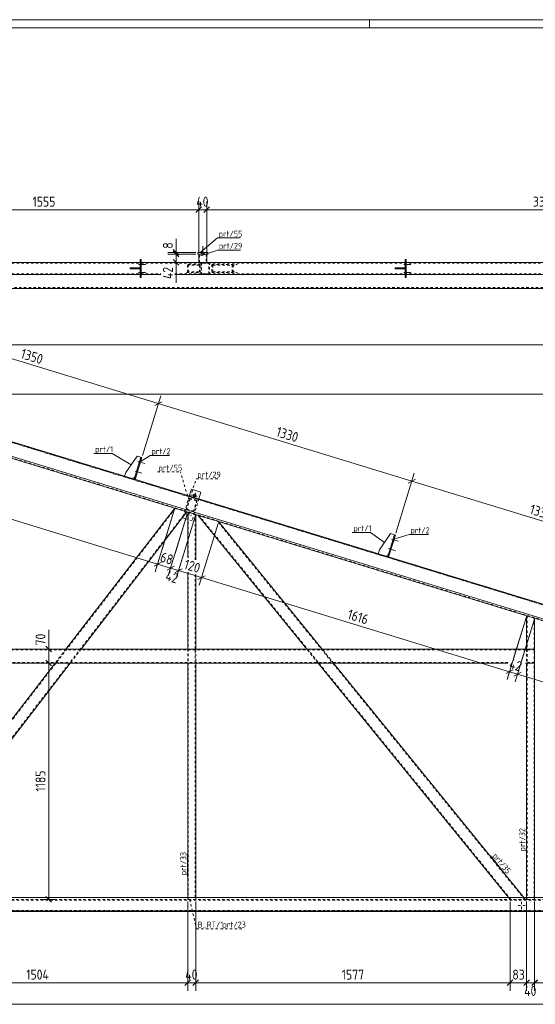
# Model space of a CAD drawing. Header units: millimetres. Extents: x 1 to 1188, y 1 to 840.
# Tile 3 of 7: x 253 to 511, y 346 to 840. Entities that reach past the tile are written whole.
import ezdxf

# ---------------------------------------------------------------- set-up
doc = ezdxf.new("R2010")
doc.units = ezdxf.units.MM
doc.header["$LTSCALE"] = 0.6
doc.linetypes.add('XKITLINE00', pattern=[0])
doc.linetypes.add('XKITLINE02', pattern=[4, 2, -2])
for name, color, linetype, lineweight in [('Bolt', 7, 'Continuous', 0), ('DrawingSheet', 5, 'Continuous', 0), ('Part', 2, 'Continuous', 0), ('PartMark', 3, 'Continuous', 0), ('Z-DIMENSIONS', 1, 'Continuous', 0)]:
    doc.layers.add(name, color=color, linetype=linetype, lineweight=lineweight)
doc.styles.add('ISOCPEUR', font='ISOCPEUR.TTF')

msp = doc.modelspace()

# ---------------------------------------------------------------- linework, layer by layer
at = {"layer": 'Bolt', "color": 4, "linetype": 'XKITLINE00', "lineweight": 0}
for p, q in [((344.38, 721.71), (344.38, 726.46)), ((344.38, 721.71), (344.38, 726.46)), ((343.68, 722.46), (343.68, 723.26)), ((343.68, 722.46), (343.68, 723.26)), ((345.08, 722.46), (345.08, 723.26)), ((345.08, 722.46), (345.08, 723.26)), ((312.2, 717.26), (315.75, 717.26)), ((312.2, 717.26), (315.75, 717.26)), ((312.95, 717.96), (313.45, 717.96)), ((312.95, 717.96), (313.45, 717.96)), ((312.95, 716.56), (313.45, 716.56)), ((312.95, 716.56), (313.45, 716.56)), ((445.2, 717.26), (448.75, 717.26)), ((445.2, 717.26), (448.75, 717.26)), ((445.95, 717.96), (446.45, 717.96)), ((445.95, 717.96), (446.45, 717.96)), ((445.95, 716.56), (446.45, 716.56)), ((445.95, 716.56), (446.45, 716.56)), ((312.2, 713.26), (315.75, 713.26)), ((312.2, 713.26), (315.75, 713.26)), ((312.95, 713.96), (313.45, 713.96)), ((312.95, 713.96), (313.45, 713.96)), ((312.95, 712.56), (313.45, 712.56)), ((312.95, 712.56), (313.45, 712.56)), ((445.2, 713.26), (448.75, 713.26)), ((445.2, 713.26), (448.75, 713.26)), ((445.95, 713.96), (446.45, 713.96)), ((445.95, 713.96), (446.45, 713.96)), ((445.95, 712.56), (446.45, 712.56)), ((445.95, 712.56), (446.45, 712.56)), ((311.88, 618.41), (315.27, 617.38)), ((311.88, 618.41), (315.27, 617.38)), ((312.39, 617.53), (312.87, 617.38)), ((312.39, 617.53), (312.87, 617.38)), ((312.8, 618.86), (313.28, 618.72)), ((312.8, 618.86), (313.28, 618.72)), ((310.42, 613.63), (313.81, 612.59)), ((310.42, 613.63), (313.81, 612.59)), ((310.93, 612.74), (311.41, 612.6)), ((310.93, 612.74), (311.41, 612.6)), ((311.34, 614.08), (311.82, 613.94)), ((311.34, 614.08), (311.82, 613.94)), ((339.9, 600.02), (340.71, 602.7)), ((341.64, 600.95), (338.97, 601.77)), ((337.79, 593.14), (337.52, 592.24)), ((336.04, 592.21), (336.93, 591.93)), ((336.97, 590.46), (337.24, 591.35)), ((338.72, 591.39), (337.83, 591.66)), ((439.07, 579.53), (442.46, 578.49)), ((439.07, 579.53), (442.46, 578.49)), ((439.58, 578.64), (440.06, 578.49)), ((439.58, 578.64), (440.06, 578.49)), ((439.99, 579.98), (440.47, 579.83)), ((439.99, 579.98), (440.47, 579.83)), ((437.6, 574.75), (441, 573.71)), ((437.6, 574.75), (441, 573.71)), ((438.12, 573.86), (438.6, 573.71)), ((438.12, 573.86), (438.6, 573.71)), ((438.53, 575.2), (439, 575.05)), ((438.53, 575.2), (439, 575.05)), ((502.54, 395.81), (503.74, 395.81)), ((504.34, 397.61), (504.34, 396.41)), ((504.34, 394.01), (504.34, 395.21)), ((506.14, 395.81), (504.94, 395.81))]:
    msp.add_line(p, q, dxfattribs=at)
msp.add_circle((340.3, 601.36), 0.7, dxfattribs=at)
at = {"layer": 'DrawingSheet', "color": 2, "linetype": 'XKITLINE00', "lineweight": 0}
for p, q in [((1188, 840), (1, 840)), ((428, 836), (428, 840))]:
    msp.add_line(p, q, dxfattribs=at)
at = {"layer": 'DrawingSheet', "color": 3, "linetype": 'XKITLINE00', "lineweight": 0}
msp.add_line((1184, 836), (5, 836), dxfattribs=at)
at = {"layer": 'Part', "color": 2, "linetype": 'XKITLINE00', "lineweight": 0}
for p, q in [((346.88, 723.26), (341.88, 723.26)), ((341.88, 723.26), (341.88, 722.46)), ((341.88, 722.46), (346.88, 722.46)), ((342.38, 722.46), (342.38, 718.26)), ((346.38, 722.46), (346.38, 718.26)), ((346.88, 722.46), (346.88, 723.26)), ((178.45, 718.26), (312.95, 718.26)), ((313.45, 719.76), (312.95, 719.76)), ((312.95, 719.76), (312.95, 710.76)), ((313.45, 710.76), (313.45, 719.76)), ((313.45, 718.26), (445.95, 718.26)), ((446.45, 719.76), (445.95, 719.76)), ((445.95, 719.76), (445.95, 710.76)), ((446.45, 710.76), (446.45, 719.76)), ((446.45, 718.26), (578.95, 718.26)), ((178.45, 712.26), (312.95, 712.26)), ((178.45, 712.26), (312.95, 712.26)), ((307.95, 715.51), (307.95, 715.51)), ((307.95, 715.51), (312.95, 715.51)), ((307.95, 715.01), (307.95, 715.51)), ((307.95, 715.01), (307.95, 715.01)), ((307.95, 715.01), (312.95, 715.01)), ((310.95, 715.01), (310.95, 715.51)), ((312.95, 715.51), (312.95, 715.01)), ((313.45, 712.26), (323.38, 712.26)), ((313.45, 712.26), (323.38, 712.26)), ((330.38, 712.26), (445.95, 712.26)), ((330.38, 712.26), (445.95, 712.26)), ((440.95, 715.51), (440.95, 715.51)), ((440.95, 715.51), (445.95, 715.51)), ((440.95, 715.01), (440.95, 715.51)), ((440.95, 715.01), (440.95, 715.01)), ((440.95, 715.01), (445.95, 715.01)), ((443.95, 715.01), (443.95, 715.51)), ((445.95, 715.51), (445.95, 715.01)), ((446.45, 712.26), (578.95, 712.26)), ((446.45, 712.26), (578.95, 712.26)), ((312.95, 710.76), (313.45, 710.76)), ((445.95, 710.76), (446.45, 710.76)), ((1004.3, 705.26), (173.06, 705.26)), ((971.1, 407.46), (176.18, 650.49)), ((968.76, 399.81), (170.34, 643.91)), ((969.06, 400.77), (174.14, 643.8)), ((305.77, 612.97), (311.42, 621.18)), ((313.33, 620.6), (309.97, 609.6)), ((313.81, 620.45), (310.44, 609.45)), ((311.42, 621.18), (313.33, 620.6)), ((313.81, 620.45), (313.33, 620.6)), ((305.77, 612.97), (305.18, 611.06)), ((309.01, 609.89), (305.18, 611.06)), ((310.26, 610.55), (309.01, 609.89)), ((310.44, 609.45), (309.97, 609.6)), ((338.65, 604.48), (337.62, 601.13)), ((343.43, 603.02), (338.65, 604.48)), ((343.43, 603.02), (342.4, 599.67)), ((330.3, 595.01), (275.74, 524.33)), ((336.43, 593.13), (283.32, 524.33)), ((336.84, 593.01), (336.84, 570.29)), ((340.84, 591.78), (336.84, 593.01)), ((334.35, 590.44), (334.26, 590.14)), ((336.84, 589.35), (334.26, 590.14)), ((340.84, 591.78), (340.84, 569.06)), ((396.56, 524.33), (342.05, 591.42)), ((404.29, 524.33), (352.33, 588.27)), ((432.96, 574.09), (438.6, 582.29)), ((440.52, 581.71), (437.15, 570.71)), ((441, 581.56), (437.63, 570.57)), ((438.6, 582.29), (440.52, 581.71)), ((441, 581.56), (440.52, 581.71)), ((432.96, 574.09), (432.37, 572.17)), ((436.2, 571), (432.37, 572.17)), ((437.45, 571.67), (436.2, 571)), ((437.63, 570.57), (437.15, 570.71)), ((336.84, 562.97), (336.84, 524.33)), ((340.84, 561.74), (340.84, 524.33)), ((506.84, 541.03), (506.84, 524.33)), ((510.84, 539.81), (506.84, 541.03)), ((510.84, 539.81), (510.84, 524.33)), ((173.84, 524.33), (510.84, 524.33)), ((510.84, 524.33), (510.84, 517.33)), ((173.84, 517.33), (497.37, 517.33)), ((270.34, 517.33), (179.64, 399.81)), ((277.92, 517.33), (187.22, 399.81)), ((336.84, 517.33), (336.84, 399.81)), ((340.84, 517.33), (340.84, 399.81)), ((497.73, 399.81), (402.25, 517.33)), ((505.46, 399.81), (409.98, 517.33)), ((506.2, 517.33), (510.84, 517.33)), ((506.84, 517.33), (506.84, 399.81)), ((510.84, 517.33), (510.84, 399.81)), ((174.37, 399.81), (988.84, 399.81)), ((174.37, 392.81), (897.05, 392.81))]:
    msp.add_line(p, q, dxfattribs=at)
at = {"layer": 'Part', "color": 7, "linetype": 'XKITLINE02', "lineweight": 0}
for p, q in [((342.38, 722.46), (346.38, 722.46)), ((342.68, 718.26), (342.68, 722.46)), ((346.08, 722.46), (346.08, 718.26)), ((167.05, 717.96), (1040.37, 717.96)), ((312.95, 718.26), (313.45, 718.26)), ((343.07, 717.26), (336.17, 717.26)), ((336.49, 716.96), (342.75, 716.96)), ((336.66, 713.26), (336.66, 717.26)), ((336.98, 713.56), (336.98, 716.96)), ((342.38, 718.26), (346.38, 718.26)), ((342.75, 716.96), (342.75, 713.56)), ((343.07, 713.26), (343.07, 717.26)), ((348.09, 718.26), (343.51, 718.26)), ((343.51, 718.26), (343.51, 712.26)), ((343.82, 717.96), (347.78, 717.96)), ((343.82, 717.96), (343.82, 712.56)), ((347.38, 712.56), (347.38, 717.96)), ((347.69, 712.26), (347.69, 718.26)), ((348.95, 717.26), (361.65, 717.26)), ((348.95, 717.26), (348.95, 713.26)), ((349.49, 716.96), (361.11, 716.96)), ((349.49, 716.96), (349.49, 713.56)), ((359.17, 713.56), (359.17, 716.96)), ((359.7, 713.26), (359.7, 717.26)), ((445.95, 718.26), (446.45, 718.26)), ((167.05, 712.56), (323.38, 712.56)), ((307.95, 715.51), (307.95, 715.01)), ((311.95, 715.01), (311.95, 715.51)), ((312.95, 712.26), (313.45, 712.26)), ((312.95, 712.26), (313.45, 712.26)), ((330.38, 712.56), (998.91, 712.56)), ((336.17, 713.26), (343.07, 713.26)), ((336.49, 713.56), (342.75, 713.56)), ((343.51, 712.26), (348.09, 712.26)), ((343.82, 712.56), (347.78, 712.56)), ((348.95, 713.26), (361.65, 713.26)), ((349.49, 713.56), (361.11, 713.56)), ((440.95, 715.51), (440.95, 715.01)), ((444.95, 715.01), (444.95, 715.51)), ((445.95, 712.26), (446.45, 712.26)), ((445.95, 712.26), (446.45, 712.26)), ((173.06, 705.66), (1004.3, 705.66)), ((1004.34, 396.98), (170.34, 651.96)), ((970.99, 407.08), (176.07, 650.11)), ((971.1, 407.46), (176.18, 650.49)), ((992.69, 392.81), (170.34, 644.22)), ((310.26, 610.55), (313.33, 620.6)), ((337.62, 601.13), (334.35, 590.44)), ((336.05, 594.29), (337.81, 600.03)), ((338.01, 599.66), (336.43, 594.49)), ((337.81, 600.03), (341.63, 598.86)), ((341.26, 598.66), (338.01, 599.66)), ((342.4, 599.67), (339.04, 588.67)), ((339.68, 593.5), (341.26, 598.66)), ((341.63, 598.86), (339.88, 593.12)), ((330.6, 594.91), (179.25, 398.81)), ((336.12, 593.23), (186.07, 398.81)), ((336.43, 593.13), (330.3, 595.01)), ((339.88, 593.12), (336.05, 594.29)), ((336.43, 594.49), (339.68, 593.5)), ((337.14, 592.92), (337.14, 570.2)), ((339.04, 588.67), (336.84, 589.35)), ((340.54, 591.88), (340.54, 569.16)), ((352.33, 588.27), (342.05, 591.42)), ((498.93, 398.81), (342.56, 591.26)), ((505.88, 398.81), (351.82, 588.43)), ((437.45, 571.67), (440.52, 581.71)), ((337.14, 562.88), (337.14, 398.81)), ((340.54, 561.84), (340.54, 398.81)), ((507.14, 540.94), (507.14, 398.81)), ((510.54, 539.9), (510.54, 398.81)), ((173.84, 524.03), (510.84, 524.03)), ((275.74, 524.33), (270.34, 517.33)), ((283.32, 524.33), (277.92, 517.33)), ((336.84, 524.33), (336.84, 517.33)), ((340.84, 524.33), (340.84, 517.33)), ((402.25, 517.33), (396.56, 524.33)), ((409.98, 517.33), (404.29, 524.33)), ((506.84, 524.33), (506.84, 517.33)), ((510.84, 524.33), (510.84, 517.33)), ((497.46, 517.63), (173.84, 517.63)), ((510.84, 517.63), (506.29, 517.63)), ((174.34, 398.51), (973.02, 398.51)), ((972.03, 398.81), (174.37, 398.81)), ((336.84, 399.81), (336.84, 398.81)), ((340.84, 398.81), (336.84, 398.81)), ((340.84, 399.81), (340.84, 398.81)), ((498.54, 398.81), (497.73, 399.81)), ((506.27, 398.81), (498.54, 398.81)), ((506.27, 398.81), (505.46, 399.81)), ((506.84, 399.81), (506.84, 398.81)), ((510.84, 398.81), (506.84, 398.81)), ((510.84, 399.81), (510.84, 398.81)), ((897.15, 393.11), (174.34, 393.11)), ((897.05, 392.81), (174.34, 392.81)), ((174.37, 393.21), (897.18, 393.21))]:
    msp.add_line(p, q, dxfattribs=at)
at = {"layer": 'PartMark', "color": 7, "linetype": 'XKITLINE00', "lineweight": 0}
for p, q in [((342.9, 723.08), (351.75, 730.53)), ((351.75, 730.53), (363.26, 730.53)), ((343.2, 721.6), (351.86, 724.5)), ((351.86, 724.5), (363.38, 724.5)), ((289.77, 622.48), (298.97, 622.48)), ((308.41, 616.71), (298.97, 622.48)), ((313, 618.3), (318.05, 621.48)), ((318.05, 621.48), (327.76, 621.48)), ((419.34, 582.79), (428.53, 582.79)), ((435.6, 577.82), (428.53, 582.79)), ((440.19, 579.41), (447.98, 581.81)), ((447.98, 581.81), (457.69, 581.81)), ((506.74, 422.31), (506.74, 433.82)), ((336.74, 410.31), (336.74, 421.82)), ((488.68, 420.61), (495.94, 411.68))]:
    msp.add_line(p, q, dxfattribs=at)
at = {"layer": 'PartMark', "color": 7, "linetype": 'XKITLINE02', "lineweight": 0}
for p, q in [((321.62, 613.17), (333.14, 613.17)), ((337.54, 598.84), (333.14, 613.17)), ((337.44, 598.32), (341.06, 609.74)), ((341.06, 609.74), (352.58, 609.74)), ((337.84, 398.76), (341.2, 384.1)), ((341.2, 384.1), (365.21, 384.1))]:
    msp.add_line(p, q, dxfattribs=at)
at = {"layer": 'Z-DIMENSIONS', "color": 7, "linetype": 'XKITLINE00', "lineweight": 0}
for p, q in [((343.79, 746.07), (340.96, 743.24)), ((342.38, 723.46), (342.38, 748.75)), ((347.79, 746.07), (344.96, 743.24)), ((346.38, 723.46), (346.38, 748.75)), ((186.84, 744.65), (342.38, 744.65)), ((342.98, 745.25), (340.96, 743.24)), ((342.38, 723.46), (342.38, 745.25)), ((342.38, 744.65), (346.38, 744.65)), ((346.98, 745.25), (344.96, 743.24)), ((346.38, 723.46), (346.38, 745.25)), ((346.38, 744.65), (685.65, 744.65)), ((330.98, 723.26), (330.98, 730.02)), ((330.98, 723.26), (330.98, 730.02)), ((340.88, 723.26), (326.88, 723.26)), ((340.88, 722.46), (326.88, 722.46)), ((340.88, 722.46), (326.88, 722.46)), ((329.56, 724.68), (332.39, 721.85)), ((329.56, 723.88), (332.39, 721.05)), ((329.56, 723.88), (332.39, 721.05)), ((330.98, 722.46), (330.98, 723.26)), ((330.98, 718.26), (330.98, 722.46)), ((341.38, 718.26), (326.88, 718.26)), ((329.56, 719.68), (332.39, 716.85)), ((330.98, 718.26), (330.98, 708.07)), ((330.98, 718.26), (330.98, 708.07)), ((192.97, 686.94), (322.07, 647.47)), ((170.34, 676.96), (1004.84, 676.96)), ((171.34, 652.28), (1056.75, 652.28)), ((314.1, 621.41), (323.27, 651.39)), ((314.1, 621.41), (323.27, 651.39)), ((323.84, 648.41), (320.3, 646.53)), ((323.84, 648.41), (320.3, 646.53)), ((322.07, 647.47), (449.26, 608.59)), ((165.27, 614.8), (321.72, 566.96)), ((441.29, 582.52), (450.46, 612.51)), ((441.29, 582.52), (450.46, 612.51)), ((451.02, 609.53), (447.49, 607.65)), ((451.02, 609.53), (447.49, 607.65)), ((449.26, 608.59), (576.45, 569.7)), ((330.01, 594.05), (320.55, 563.14)), ((330.01, 594.05), (323.95, 574.23)), ((336.55, 592.05), (328.09, 564.39)), ((336.55, 592.05), (330.49, 572.23)), ((340.55, 590.83), (331.07, 559.82)), ((340.55, 590.83), (332.09, 563.16)), ((352.04, 587.31), (342.59, 556.4)), ((352.04, 587.31), (342.59, 556.4)), ((323.49, 567.9), (319.96, 566.02)), ((322.47, 567.36), (319.96, 566.02)), ((321.9, 567.54), (320.55, 563.14)), ((321.72, 566.96), (328.27, 564.96)), ((330.03, 565.9), (326.5, 564.02)), ((328.44, 565.53), (327.07, 561.04)), ((330.03, 565.9), (327.52, 564.56)), ((328.27, 564.96), (332.27, 563.74)), ((333.42, 564.35), (330.5, 562.8)), ((334.03, 564.68), (331.52, 563.34)), ((332.27, 563.74), (343.76, 560.23)), ((345.52, 561.16), (341.99, 559.29)), ((345.52, 561.16), (341.99, 559.29)), ((343.76, 560.23), (498.27, 512.99)), ((506.55, 540.08), (497.1, 509.16)), ((506.55, 540.08), (500.49, 520.25)), ((510.55, 538.85), (501.1, 507.94)), ((510.55, 538.85), (504.49, 519.03)), ((267.09, 524.33), (267.09, 534.09)), ((267.09, 524.33), (267.09, 534.09)), ((263.48, 524.33), (271.09, 524.33)), ((265.67, 525.74), (268.5, 522.91)), ((267.09, 517.33), (267.09, 524.33)), ((265.67, 518.74), (268.5, 515.91)), ((265.67, 518.74), (268.5, 515.91)), ((263.48, 517.33), (271.09, 517.33)), ((263.48, 517.33), (271.09, 517.33)), ((267.09, 398.81), (267.09, 517.33)), ((500.03, 513.93), (496.5, 512.05)), ((498.44, 513.56), (497.1, 509.16)), ((499.02, 513.39), (496.5, 512.05)), ((498.27, 512.99), (502.27, 511.76)), ((504.03, 512.7), (500.5, 510.83)), ((503.02, 512.16), (500.5, 510.83)), ((502.44, 512.34), (501.1, 507.94)), ((502.27, 511.76), (659.83, 463.59)), ((265.67, 400.22), (268.5, 397.4)), ((263.48, 398.81), (271.09, 398.81)), ((336.84, 397.81), (336.84, 364.61)), ((336.84, 397.81), (336.84, 353.01)), ((340.84, 397.81), (340.84, 353.01)), ((340.84, 397.81), (340.84, 364.61)), ((498.54, 397.81), (498.54, 353.01)), ((498.54, 397.81), (498.54, 353.01)), ((506.84, 397.81), (506.84, 356.41)), ((506.84, 397.81), (506.84, 352.91)), ((510.84, 397.81), (510.84, 352.91)), ((510.84, 397.81), (510.84, 356.41)), ((186.45, 357.01), (336.84, 357.01)), ((338.26, 358.42), (335.43, 355.59)), ((337.44, 357.61), (335.43, 355.59)), ((336.84, 357.61), (336.84, 353.01)), ((336.84, 357.01), (340.84, 357.01)), ((342.26, 358.42), (339.43, 355.59)), ((341.44, 357.61), (339.43, 355.59)), ((340.84, 357.61), (340.84, 353.01)), ((340.84, 357.01), (498.54, 357.01)), ((499.95, 358.42), (497.13, 355.59)), ((499.14, 357.61), (497.13, 355.59)), ((498.54, 357.01), (506.84, 357.01)), ((508.26, 358.42), (505.43, 355.59)), ((508.26, 358.42), (506.24, 356.41)), ((506.84, 357.01), (510.84, 357.01)), ((512.23, 358.39), (509.43, 355.59)), ((512.26, 358.42), (510.24, 356.41)), ((510.84, 357.01), (523.77, 357.01)), ((173.84, 346.21), (1004.34, 346.21))]:
    msp.add_line(p, q, dxfattribs=at)
at = {"layer": 'Z-DIMENSIONS', "color": 3}
for p in [(342.38, 744.65), (342.38, 744.65), (346.38, 744.65), (346.38, 744.65), (330.98, 723.26), (330.98, 722.46), (330.98, 722.46), (330.98, 718.26), (322.07, 647.47), (322.07, 647.47), (449.26, 608.59), (449.26, 608.59), (321.72, 566.96), (321.72, 566.96), (328.27, 564.96), (328.27, 564.96), (332.27, 563.74), (332.27, 563.74), (343.76, 560.23), (343.76, 560.23), (267.09, 524.33), (267.09, 517.33), (267.09, 517.33), (498.27, 512.99), (498.27, 512.99), (502.27, 511.76), (502.27, 511.76), (267.09, 398.81), (336.84, 357.01), (336.84, 357.01), (340.84, 357.01), (340.84, 357.01), (498.54, 357.01), (498.54, 357.01), (506.84, 357.01), (506.84, 357.01), (510.84, 357.01), (510.84, 357.01)]:
    msp.add_point(p, dxfattribs=at)

# ---------------------------------------------------------------- texts
at = {"layer": 'PartMark', "color": 3, "style": 'ISOCPEUR', "width": 0.85}
for s, p in [('prt/55', (352.35, 731.13)), ('prt/29', (352.46, 725.1)), ('prt/1', (290.37, 623.08)), ('prt/2', (318.65, 622.08)), ('prt/55', (322.22, 613.77)), ('prt/29', (341.66, 610.34)), ('prt/1', (419.94, 583.39)), ('prt/2', (448.58, 582.41)), ('prt/23', (354.3, 384.7))]:
    msp.add_text(s, height=3, dxfattribs=at).set_placement(p)
for s, rotation, p in [('prt/32', 90.0002, (506.14, 422.91)), ('prt/33', 90.0002, (336.14, 410.91)), ('prt/35', -50.9073, (489.53, 420.53))]:
    msp.add_text(s, height=3, rotation=rotation, dxfattribs=at).set_placement(p)
at = {"layer": 'PartMark', "color": 1, "style": 'ISOCPEUR', "width": 0.85}
msp.add_text('B_RT/1', height=3, dxfattribs=at).set_placement((341.8, 384.7))
at = {"layer": 'Z-DIMENSIONS', "color": 3, "style": 'ISOCPEUR', "width": 0.85}
for s, p in [('1555', (259.02, 746.25)), ('40', (341.15, 746.25)), ('3393', (509.99, 746.25)), ('1504', (255.84, 358.61)), ('40', (335.62, 358.61)), ('1577', (414.11, 358.61)), ('83', (499.68, 358.61)), ('40', (505.62, 350.41))]:
    msp.add_text(s, height=5, dxfattribs=at).set_placement(p)
for s, rotation, p in [('8', 90.0002, (329.38, 725.14)), ('42', 90.0002, (329.38, 709.94)), ('1350', -16.9997, (252.64, 670.37)), ('1330', -16.9997, (380.79, 631.19)), ('1330', -16.9997, (507.98, 592.31)), ('68', -16.9997, (322.59, 568.37)), ('120', -16.9997, (334.58, 564.71)), ('42', -16.9997, (325.26, 558.98)), ('1616', -16.9997, (416.55, 539.64)), ('70', 90.0002, (265.49, 526.2)), ('42', -16.9997, (497.65, 514.85)), ('1185', 90.0002, (265.49, 452.91))]:
    msp.add_text(s, height=5, rotation=rotation, dxfattribs=at).set_placement(p)

doc.saveas('drawing.dxf')
